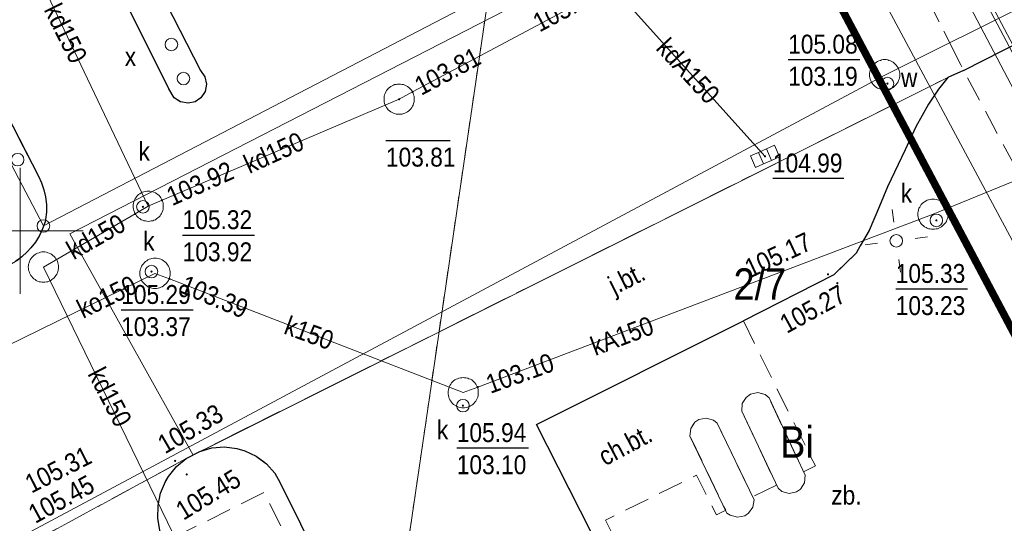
# Model space of a CAD drawing. Extents: x 7490163 to 7490671, y 5783984 to 5784563.
# Tile 15 of 43: x 7490400 to 7490439, y 5784338 to 5784358. Entities that reach past the tile are written whole.
import ezdxf
from ezdxf import colors
from ezdxf.entities.mleader import LeaderData, LeaderLine
from ezdxf.enums import TextEntityAlignment as Align
from ezdxf.math import Vec2, Vec3

# ---------------------------------------------------------------- set-up
doc = ezdxf.new("R2010")
doc.units = 0
doc.header["$MEASUREMENT"] = 0
for name, pattern in [('1.5_0.5', [2, 1.5, -0.5]), ('218-500', [1, 0.5, -0.5]), ('219-500', [0]), ('HIDDEN', [0.375, 0.25, -0.125]), ('mz1.0_0.5', [1.5, 1, -0.5])]:
    doc.linetypes.add(name, pattern=pattern)
doc.layers.get('0').update_dxf_attribs({"linetype": 'CONTINUOUS', "lineweight": 5})
doc.layers.get('0').transparency = 0.8
doc.layers.add('0 Granice nawierzchni', color=3, linetype='CONTINUOUS', lineweight=5, plot=False, transparency=0.8)
for name, color, linetype, transparency in [('210-Oznaczenie użytku', 7, 'CONTINUOUS', 0.8), ('211-Nr działki', 7, 'CONTINUOUS', 0.8), ('218-Granica użytku', 7, 'CONTINUOUS', 0.8), ('219-Linia granicy', 7, 'CONTINUOUS', 0.8), ('chodnik (powierzchnia)', 7, 'CONTINUOUS', 0.8), ('chodnik (powierzchnia)-Atr17', 7, 'CONTINUOUS', 0.8), ('inna budowla (powierzchnia)', 7, 'CONTINUOUS', 0.8), ('jezdnia (powierzchnia)', 7, 'CONTINUOUS', 0.8), ('jezdnia (powierzchnia)-Atr17', 7, 'CONTINUOUS', 0.8), ('komora podziemna - przewód kanalizacyjny (powierzchnia)', 7, 'CONTINUOUS', 0.8), ('komora podziemna - przewód wodociągowy (powierzchnia)', 7, 'CONTINUOUS', 0.8), ('kratka ściekowa (punkt)', 7, 'CONTINUOUS', 0.8), ('krawężnik (linia)', 7, 'CONTINUOUS', 0.8), ('latarnia (punkt)', 7, 'CONTINUOUS', 0.8), ('podpora okrągła (punkt)', 7, 'CONTINUOUS', 0.8), ('przewód elektroenergetyczny (linia)', 7, 'CONTINUOUS', 0.8), ('przewód kanalizacyjny (linia)', 7, 'CONTINUOUS', 0.8), ('przewód kanalizacyjny (linia)-Atr1', 7, 'CONTINUOUS', 0.8), ('przewód telekomunikacyjny (linia)', 7, 'CONTINUOUS', 0.8), ('przewód wodociągowy (linia)', 7, 'CONTINUOUS', 0.8), ('punkt o określonej wysokości (sieć kanalizacyjna)', 7, 'CONTINUOUS', 0.8), ('punkt o określonej wysokości (sieć kanalizacyjna)-Atr2', 7, 'CONTINUOUS', 0.8), ('punkt o określonej wysokości (sieć kanalizacyjna)-Atr3', 7, 'CONTINUOUS', 0.8), ('punkt o określonej wysokości (sieć wodociągowa)', 7, 'CONTINUOUS', 0.8), ('punkt o określonej wysokości (sieć wodociągowa)-Atr2', 7, 'CONTINUOUS', 0.8), ('punkt o określonej wysokości (sieć wodociągowa)-Atr3', 7, 'CONTINUOUS', 0.8), ('punkt wysokościowy sztuczny', 7, 'CONTINUOUS', 0.8), ('punkt wysokościowy sztuczny-Atr2', 7, 'CONTINUOUS', 0.8), ('studzienka okrągła - przewód niezidentyfikowany (punkt)', 7, 'CONTINUOUS', 0.8), ('studzienka okrągła - przewód niezidentyfikowany (punkt)-Atr17', 7, 'CONTINUOUS', 0.8), ('Wstawianie ramki sekcyjnej z opisem', 7, 'CONTINUOUS', 0.8), ('właz okrągły - siec kanalizacyjna (punkt)', 7, 'CONTINUOUS', 0.8), ('właz okrągły - siec kanalizacyjna (punkt)-Atr17', 7, 'CONTINUOUS', 0.8), ('właz okrągły - siec wodociągowa (punkt)', 7, 'CONTINUOUS', 0.8), ('właz okrągły - siec wodociągowa (punkt)-Atr17', 7, 'CONTINUOUS', 0.8), ('zbiornik - przewód gazowy (powierzchnia)', 7, 'CONTINUOUS', 0.8), ('zbiornik - przewód gazowy (powierzchnia)-Atr17', 7, 'CONTINUOUS', 0.8)]:
    doc.layers.add(name, color=color, linetype=linetype, transparency=transparency)
doc.layers.add('___granice działki', color=7, linetype='CONTINUOUS', lineweight=60)
doc.styles.get("Standard").update_dxf_attribs({"font": 'txt', "width": 0.75})
doc.styles.add('WYMIAR', font='arial.ttf', dxfattribs={"width": 0.9, "height": 0.9})

# ---------------------------------------------------------------- blocks, each defined once
blk = doc.blocks.new('IB04')
at = {"color": 0, "linetype": 'Continuous', "lineweight": 13}
blk.add_circle((0, 0), 0.25, dxfattribs=at)
blk = doc.blocks.new('PW01')
at = {"linetype": 'Continuous', "lineweight": 13}
h = blk.add_hatch(color=0, dxfattribs=at)
edge = h.paths.add_edge_path()
edge.add_arc((0, 0), 0.045, 0, 360)
blk = doc.blocks.new('US22')
at = {"color": 0, "linetype": 'Continuous', "lineweight": 13}
blk.add_circle((0, 0), 0.25, dxfattribs=at)
blk = doc.blocks.new('US15')
at = {"color": 0, "linetype": 'Continuous', "lineweight": 13}
blk.add_circle((0, 0), 0.25, dxfattribs=at)
blk = doc.blocks.new('PW02')
at = {"linetype": 'Continuous', "lineweight": 13}
h = blk.add_hatch(color=0, dxfattribs=at)
edge = h.paths.add_edge_path()
edge.add_arc((0, 0), 0.045, 0, 360)
blk = doc.blocks.new('US05')
at = {"color": 0, "linetype": 'Continuous', "lineweight": 13}
for p, q in [((-0.525, -0.25), (-0.525, 0.25)), ((-0.525, 0.25), (-0.175, 0.25)), ((-0.175, -0.25), (-0.175, 0.25)), ((-0.175, 0.25), (0.175, 0.25)), ((0.175, -0.25), (0.175, 0.25)), ((0.175, 0.25), (0.525, 0.25)), ((0.525, -0.25), (0.525, 0.25)), ((-0.525, -0.25), (-0.175, -0.25)), ((-0.175, -0.25), (0.175, -0.25)), ((0.175, -0.25), (0.525, -0.25))]:
    blk.add_line(p, q, dxfattribs=at)
blk = doc.blocks.new('SM01')
at = {"color": 0, "linetype": 'Continuous', "lineweight": 13}
for p, q in [((-0.53, 0.531), (-0.883, 0.884)), ((0.531, 0.531), (0.884, 0.884)), ((-0.53, -0.53), (-0.883, -0.883)), ((0.531, -0.53), (0.884, -0.883))]:
    blk.add_line(p, q, dxfattribs=at)
blk.add_circle((0, 0), 0.25, dxfattribs=at)
blk = doc.blocks.new('_Dot')
at = {"color": 0, "linetype": 'ByBlock', "lineweight": -2}
blk.add_line((-0.5, 0), (-1, 0), dxfattribs=at)
at = {"color": 0, "linetype": 'ByBlock', "const_width": 0.5}
blk.add_lwpolyline([(-0.25, 0, 1), (0.25, 0, 1)], format="xyb", close=True, dxfattribs=at)

msp = doc.modelspace()

# ---------------------------------------------------------------- linework, layer by layer
at = {"layer": '0 Granice nawierzchni'}
for points in [[(7490406.86, 5784341.1), (7490401.972, 5784349.884), (7490427.345, 5784362.9)], [(7490406.86, 5784341.1), (7490436.81, 5784356.08)]]:
    msp.add_lwpolyline(points, dxfattribs=at)
at = {"layer": '218-Granica użytku', "color": 3, "linetype": '218-500', "lineweight": 18, "flags": 128}
for points in [[(7490410.66, 5784305.36), (7490421.56, 5784379.62)], [(7490421.56, 5784379.62), (7490446.66, 5784332.33)]]:
    msp.add_lwpolyline(points, dxfattribs=at)
at = {"layer": '219-Linia granicy', "color": 7, "linetype": '219-500', "lineweight": 18, "flags": 128}
for points in [[(7490410.66, 5784305.36), (7490421.56, 5784379.62)], [(7490446.66, 5784332.33), (7490421.56, 5784379.62)]]:
    msp.add_lwpolyline(points, dxfattribs=at)
at = {"layer": '___granice działki', "color": 7, "linetype": 'HIDDEN', "ltscale": 20, "const_width": 0.3}
msp.add_lwpolyline([(7490408.25, 5784303.56), (7490446.66, 5784332.33), (7490405.34, 5784410.18), (7490386.33, 5784414.4), (7490334.42, 5784375.3)], close=True, dxfattribs=at)
at = {"layer": 'chodnik (powierzchnia)', "color": 7, "linetype": 'mz1.0_0.5', "lineweight": 18, "flags": 128}
for points in [[(7490381.37, 5784361.5), (7490390.66, 5784344.05), (7490391.56, 5784344.53), (7490394.03, 5784339.54), (7490398.21, 5784341.7), (7490398.25, 5784341.73), (7490398.54, 5784342), (7490398.7, 5784342.37), (7490398.7, 5784342.77), (7490398.55, 5784343.13), (7490398.51, 5784343.19), (7490398.21, 5784343.45), (7490397.83, 5784343.58), (7490397.44, 5784343.54), (7490397.08, 5784343.36), (7490394.02, 5784341.71), (7490392.34, 5784344.91), (7490399.1, 5784348.44), (7490399.29, 5784348.51), (7490399.56, 5784348.63), (7490399.82, 5784348.78), (7490400.06, 5784348.96), (7490400.28, 5784349.16), (7490400.42, 5784349.32), (7490400.61, 5784349.55), (7490400.76, 5784349.81), (7490400.89, 5784350.08), (7490400.99, 5784350.36), (7490401.01, 5784350.45), (7490401.04, 5784350.74), (7490401.04, 5784351.04), (7490401, 5784351.34), (7490400.94, 5784351.62), (7490400.85, 5784351.9), (7490400.72, 5784352.17), (7490395.38, 5784362.56), (7490394.34, 5784364.55), (7490394.29, 5784364.66), (7490394.13, 5784364.91), (7490393.92, 5784365.12), (7490393.67, 5784365.29), (7490393.63, 5784365.31), (7490393.35, 5784365.41), (7490393.05, 5784365.45), (7490392.75, 5784365.43), (7490383.22, 5784360.4), (7490381.79, 5784363.07), (7490384.95, 5784364.76), (7490384.76, 5784365.19), (7490389.96, 5784367.93), (7490391.16, 5784368.86), (7490391.23, 5784369.01), (7490391.35, 5784369.39), (7490391.39, 5784369.79), (7490391.35, 5784370.18), (7490391.23, 5784370.57), (7490391.04, 5784370.92), (7490390.78, 5784371.23), (7490390.47, 5784371.47), (7490390.11, 5784371.66), (7490389.66, 5784371.74), (7490389.26, 5784371.72), (7490388.88, 5784371.62), (7490386.44, 5784370.39), (7490386.99, 5784369.37), (7490382.57, 5784367.03), (7490383.75, 5784364.8), (7490378.27, 5784361.93), (7490376.61, 5784365.07), (7490374.74, 5784364.01), (7490373.97, 5784363.55), (7490373.25, 5784362.86), (7490372.67, 5784361.98), (7490372.33, 5784361.04), (7490372.27, 5784360.61), (7490372.32, 5784359.61), (7490372.68, 5784358.55), (7490377.38, 5784360.91), (7490378.01, 5784359.72)], [(7490439.81, 5784357.56), (7490448.96, 5784340.42), (7490446.78, 5784338.94), (7490437.44, 5784356.36)], [(7490428.7, 5784346.42), (7490431.56, 5784340.67), (7490431.09, 5784340.44), (7490429.72, 5784343.37), (7490429.57, 5784343.5), (7490429.28, 5784343.58), (7490428.99, 5784343.52), (7490428.81, 5784343.39), (7490428.66, 5784343.14), (7490428.64, 5784342.84), (7490430.02, 5784339.91), (7490429.07, 5784339.44), (7490427.66, 5784342.37), (7490427.51, 5784342.49), (7490427.22, 5784342.57), (7490426.93, 5784342.51), (7490426.77, 5784342.4), (7490426.61, 5784342.15), (7490426.58, 5784341.85), (7490428, 5784338.91), (7490427.63, 5784338.73), (7490426.84, 5784340.3), (7490423.23, 5784338.52), (7490423.65, 5784337.67), (7490413.28, 5784332.43), (7490409.67, 5784339.62), (7490405.72, 5784337.64), (7490405.54, 5784338.11), (7490405.46, 5784338.6), (7490405.47, 5784339.1), (7490405.57, 5784339.59), (7490405.77, 5784340.05), (7490405.89, 5784340.25), (7490406.21, 5784340.64), (7490406.59, 5784340.96), (7490407.13, 5784341.24), (7490407.61, 5784341.38), (7490408.11, 5784341.42), (7490408.6, 5784341.36), (7490408.92, 5784341.27), (7490409.37, 5784341.05), (7490409.77, 5784340.75), (7490410.1, 5784340.38), (7490410.31, 5784340.02), (7490413.6, 5784333.38), (7490422.68, 5784338.01), (7490420.49, 5784342.31)]]:
    msp.add_lwpolyline(points, close=True, dxfattribs=at)
at = {"layer": 'inna budowla (powierzchnia)', "color": 7, "linetype": 'Continuous', "lineweight": 18, "flags": 128}
msp.add_lwpolyline([(7490394.82, 5784361.81), (7490418.51, 5784374.22), (7490424.58, 5784362.5), (7490400.92, 5784350.19)], close=True, dxfattribs=at)
at = {"layer": 'jezdnia (powierzchnia)', "color": 7, "linetype": '1.5_0.5', "lineweight": 18, "flags": 128}
for points in [[(7490493.35, 5784270.83), (7490487.55, 5784281.94), (7490484.68, 5784287.36), (7490481.18, 5784293.46), (7490479.7, 5784296.05), (7490471.34, 5784310.89), (7490456.89, 5784338.8), (7490453.54, 5784345.1), (7490448.2, 5784354.55), (7490447.85, 5784355.26), (7490447.28, 5784356.08), (7490446.57, 5784356.78), (7490445.75, 5784357.35), (7490445.05, 5784357.69), (7490444.1, 5784358), (7490443.11, 5784358.16), (7490442.77, 5784358.18), (7490441.77, 5784358.14), (7490440.79, 5784357.94), (7490439.81, 5784357.56), (7490437.44, 5784356.36), (7490434.62, 5784361.99), (7490437.1, 5784364.34), (7490438.36, 5784366.53), (7490438.74, 5784367.63), (7490438.93, 5784368.61), (7490439.01, 5784369.61), (7490439.01, 5784369.65), (7490438.97, 5784370.65), (7490438.8, 5784371.63), (7490438.52, 5784372.59), (7490438.13, 5784373.51), (7490434.4, 5784380.63), (7490433.69, 5784381.68), (7490432.98, 5784382.39), (7490432.17, 5784382.97), (7490431.26, 5784383.42), (7490430.3, 5784383.71), (7490429.31, 5784383.84), (7490427.04, 5784383.51), (7490424.41, 5784382.28), (7490422.06, 5784381.02), (7490421.44, 5784380.24), (7490420.96, 5784379.36), (7490420.61, 5784378.43), (7490420.41, 5784377.45), (7490420.37, 5784376.45), (7490420.45, 5784375.62), (7490417.08, 5784386.72), (7490419.34, 5784388.17), (7490419.63, 5784388.47), (7490420.28, 5784389.24), (7490420.84, 5784390.06), (7490421.17, 5784390.64), (7490421.59, 5784391.54), (7490421.91, 5784392.49), (7490422.14, 5784393.46), (7490422.2, 5784394.01), (7490422.22, 5784395.01), (7490422.16, 5784396), (7490422, 5784396.99), (7490421.81, 5784397.77), (7490421.49, 5784398.71), (7490421.08, 5784399.63), (7490420.59, 5784400.5), (7490420.02, 5784401.32), (7490419.49, 5784402.23), (7490418.96, 5784403.08), (7490418.4, 5784403.91), (7490417.82, 5784404.73), (7490417.21, 5784405.52), (7490416.88, 5784405.93), (7490416.24, 5784406.69), (7490415.57, 5784407.44), (7490414.88, 5784408.16), (7490414.17, 5784408.86), (7490412.33, 5784410.59), (7490395.46, 5784424.98), (7490394.74, 5784425.56), (7490393.17, 5784426.96), (7490391.74, 5784428.21), (7490390.88, 5784428.72), (7490389.98, 5784429.16), (7490388.99, 5784429.54), (7490388.03, 5784429.82), (7490387.05, 5784430.03), (7490386.1, 5784430.16), (7490385.1, 5784430.2), (7490384.1, 5784430.14), (7490383.12, 5784429.97), (7490382.02, 5784429.69), (7490381.08, 5784429.36), (7490380.17, 5784428.95), (7490379.77, 5784428.74), (7490378.92, 5784428.22), (7490372.91, 5784432.64), (7490383.97, 5784437.63), (7490384.52, 5784436.93), (7490385.37, 5784436.21), (7490386.31, 5784435.73), (7490387.25, 5784435.46), (7490388.26, 5784435.39), (7490389.27, 5784435.54), (7490390.22, 5784435.88), (7490391.08, 5784436.43), (7490391.82, 5784437.13), (7490392.36, 5784437.96), (7490392.73, 5784438.87), (7490392.94, 5784439.85), (7490392.9, 5784440.88), (7490392.68, 5784441.86), (7490402.43, 5784444.54), (7490401.26, 5784443.54), (7490400.22, 5784442.42), (7490399.51, 5784441.22), (7490398.89, 5784439.77), (7490398.56, 5784438.62), (7490398.35, 5784437.3), (7490398.39, 5784435.78), (7490398.57, 5784434.42), (7490398.9, 5784433.41), (7490400.75, 5784434.8), (7490400.8, 5784433.59), (7490400.95, 5784432.63), (7490401.21, 5784431.65), (7490401.59, 5784430.64), (7490402.14, 5784429.55), (7490402.84, 5784428.52), (7490403.51, 5784427.79), (7490405.7, 5784425.76), (7490407.31, 5784424.39), (7490414.92, 5784417.89), (7490417.15, 5784415.87), (7490419.33, 5784413.8), (7490421.46, 5784411.7), (7490423.56, 5784409.54), (7490425.54, 5784407.29), (7490427.49, 5784404.98), (7490429.44, 5784402.49), (7490430.43, 5784401.18), (7490431.36, 5784399.89), (7490432.48, 5784399.49), (7490449.49, 5784367.1), (7490463.26, 5784341.09), (7490478.57, 5784312.2), (7490479.08, 5784311.34), (7490479.67, 5784310.53), (7490480.38, 5784309.72), (7490481.1, 5784309.03), (7490481.88, 5784308.4), (7490482.71, 5784307.85), (7490483.59, 5784307.37), (7490484.5, 5784306.96), (7490485.45, 5784306.64), (7490486.42, 5784306.4), (7490487.41, 5784306.24), (7490487.86, 5784306.2), (7490488.86, 5784306.17), (7490489.86, 5784306.22), (7490490.85, 5784306.35), (7490491.82, 5784306.57), (7490492.78, 5784306.87), (7490493.71, 5784307.24), (7490494.6, 5784307.69), (7490495.34, 5784308.14), (7490498.61, 5784303.32), (7490497.74, 5784302.84), (7490496.9, 5784302.28), (7490496.11, 5784301.67), (7490495.38, 5784300.99), (7490494.7, 5784300.26), (7490494.07, 5784299.48), (7490493.52, 5784298.65), (7490493.03, 5784297.78), (7490492.72, 5784297.14), (7490492.35, 5784296.21), (7490492.05, 5784295.26), (7490491.83, 5784294.28), (7490491.69, 5784293.29), (7490491.65, 5784292.28), (7490491.65, 5784291.15), (7490491.76, 5784290.16), (7490491.97, 5784289.18), (7490492.25, 5784288.22), (7490492.62, 5784287.29), (7490493.73, 5784285.36), (7490499.77, 5784274.09)], [(7490395.38, 5784362.56), (7490400.72, 5784352.17), (7490400.85, 5784351.9), (7490400.94, 5784351.62), (7490401, 5784351.34), (7490401.04, 5784351.04), (7490401.04, 5784350.74), (7490401.01, 5784350.45), (7490400.99, 5784350.36), (7490400.89, 5784350.08), (7490400.76, 5784349.81), (7490400.61, 5784349.55), (7490400.42, 5784349.32), (7490400.28, 5784349.16), (7490400.06, 5784348.96), (7490399.82, 5784348.78), (7490399.56, 5784348.63), (7490399.29, 5784348.51), (7490399.1, 5784348.44), (7490392.34, 5784344.91), (7490394.02, 5784341.71), (7490397.08, 5784343.36), (7490397.44, 5784343.54), (7490397.83, 5784343.58), (7490398.21, 5784343.45), (7490398.51, 5784343.19), (7490398.55, 5784343.13), (7490398.7, 5784342.77), (7490398.7, 5784342.37), (7490398.54, 5784342), (7490398.25, 5784341.73), (7490398.21, 5784341.7), (7490394.03, 5784339.54), (7490399, 5784336.86), (7490399.04, 5784336.89), (7490399.47, 5784337.13), (7490399.72, 5784337.23), (7490406.59, 5784340.96), (7490407.13, 5784341.24), (7490436.81, 5784356.08), (7490437.44, 5784356.36), (7490434.62, 5784361.99), (7490432.07, 5784361.13), (7490431.53, 5784361.14), (7490430.7, 5784361.04), (7490429.97, 5784361.08), (7490429.23, 5784361.23), (7490428.57, 5784361.55), (7490428.02, 5784362), (7490427.51, 5784362.6), (7490427.18, 5784363.2), (7490420.45, 5784375.62)], [(7490402.39, 5784362.67), (7490402.31, 5784362.96), (7490402.37, 5784363.25), (7490402.55, 5784363.49), (7490402.81, 5784363.64), (7490403.11, 5784363.66), (7490403.39, 5784363.54), (7490403.58, 5784363.34), (7490407.16, 5784356.36), (7490407.33, 5784356.11), (7490407.39, 5784355.82), (7490407.34, 5784355.53), (7490407.17, 5784355.28), (7490406.95, 5784355.12), (7490406.66, 5784355.06), (7490406.36, 5784355.11), (7490406.11, 5784355.27), (7490405.9, 5784355.63)], [(7490428.7, 5784346.42), (7490420.49, 5784342.31), (7490422.68, 5784338.01), (7490413.6, 5784333.38), (7490410.31, 5784340.02), (7490410.1, 5784340.38), (7490409.77, 5784340.75), (7490409.37, 5784341.05), (7490408.92, 5784341.27), (7490408.6, 5784341.36), (7490408.11, 5784341.42), (7490407.61, 5784341.38), (7490407.13, 5784341.24), (7490436.81, 5784356.08), (7490436.44, 5784355.62), (7490436.05, 5784355.02), (7490435.55, 5784354.13), (7490435.12, 5784353.21), (7490434.42, 5784351.74), (7490434.11, 5784350.97), (7490433.7, 5784350.01), (7490433.34, 5784349.4), (7490433.18, 5784349.11), (7490432.29, 5784348.25)], [(7490403.67, 5784333.3), (7490411.72, 5784317.83), (7490415.22, 5784319.53), (7490405.72, 5784337.64), (7490405.54, 5784338.11), (7490405.46, 5784338.6), (7490405.47, 5784339.1), (7490405.57, 5784339.59), (7490405.77, 5784340.05), (7490405.89, 5784340.25), (7490406.21, 5784340.64), (7490406.59, 5784340.96), (7490399.72, 5784337.23), (7490400.21, 5784337.35), (7490400.71, 5784337.38), (7490401.2, 5784337.32), (7490401.68, 5784337.17), (7490402.6, 5784335.35)]]:
    msp.add_lwpolyline(points, close=True, dxfattribs=at)
at = {"layer": 'komora podziemna - przewód kanalizacyjny (powierzchnia)', "color": 34, "linetype": 'Continuous', "lineweight": 18, "flags": 128}
for points in [[(7490415.64, 5784355.22), (7490415.64, 5784355.16), (7490415.63, 5784355.11), (7490415.61, 5784355.05), (7490415.59, 5784354.99), (7490415.57, 5784354.94), (7490415.54, 5784354.89), (7490415.5, 5784354.84), (7490415.46, 5784354.8), (7490415.42, 5784354.76), (7490415.37, 5784354.72), (7490415.32, 5784354.69), (7490415.27, 5784354.67), (7490415.21, 5784354.65), (7490415.16, 5784354.63), (7490415.1, 5784354.63), (7490415.04, 5784354.62), (7490414.98, 5784354.63), (7490414.92, 5784354.63), (7490414.86, 5784354.65), (7490414.81, 5784354.67), (7490414.76, 5784354.69), (7490414.71, 5784354.72), (7490414.66, 5784354.76), (7490414.61, 5784354.8), (7490414.58, 5784354.84), (7490414.54, 5784354.89), (7490414.51, 5784354.94), (7490414.48, 5784354.99), (7490414.46, 5784355.05), (7490414.45, 5784355.11), (7490414.44, 5784355.16), (7490414.44, 5784355.22), (7490414.44, 5784355.28), (7490414.45, 5784355.34), (7490414.46, 5784355.4), (7490414.48, 5784355.45), (7490414.51, 5784355.51), (7490414.54, 5784355.56), (7490414.58, 5784355.6), (7490414.61, 5784355.65), (7490414.66, 5784355.69), (7490414.71, 5784355.72), (7490414.76, 5784355.75), (7490414.81, 5784355.78), (7490414.86, 5784355.8), (7490414.92, 5784355.81), (7490414.98, 5784355.82), (7490415.04, 5784355.82), (7490415.1, 5784355.82), (7490415.16, 5784355.81), (7490415.21, 5784355.8), (7490415.27, 5784355.78), (7490415.32, 5784355.75), (7490415.37, 5784355.72), (7490415.42, 5784355.69), (7490415.46, 5784355.65), (7490415.5, 5784355.6), (7490415.54, 5784355.56), (7490415.57, 5784355.51), (7490415.59, 5784355.45), (7490415.61, 5784355.4), (7490415.63, 5784355.34), (7490415.64, 5784355.28)], [(7490405.68, 5784350.97), (7490405.68, 5784350.92), (7490405.67, 5784350.86), (7490405.66, 5784350.8), (7490405.64, 5784350.74), (7490405.61, 5784350.69), (7490405.58, 5784350.64), (7490405.55, 5784350.59), (7490405.51, 5784350.55), (7490405.46, 5784350.51), (7490405.42, 5784350.48), (7490405.37, 5784350.44), (7490405.31, 5784350.42), (7490405.26, 5784350.4), (7490405.2, 5784350.39), (7490405.14, 5784350.38), (7490405.08, 5784350.37), (7490405.03, 5784350.38), (7490404.97, 5784350.39), (7490404.91, 5784350.4), (7490404.85, 5784350.42), (7490404.8, 5784350.44), (7490404.75, 5784350.48), (7490404.7, 5784350.51), (7490404.66, 5784350.55), (7490404.62, 5784350.59), (7490404.59, 5784350.64), (7490404.55, 5784350.69), (7490404.53, 5784350.74), (7490404.51, 5784350.8), (7490404.5, 5784350.86), (7490404.49, 5784350.92), (7490404.48, 5784350.97), (7490404.49, 5784351.03), (7490404.5, 5784351.09), (7490404.51, 5784351.15), (7490404.53, 5784351.2), (7490404.55, 5784351.26), (7490404.59, 5784351.31), (7490404.62, 5784351.35), (7490404.66, 5784351.4), (7490404.7, 5784351.44), (7490404.75, 5784351.47), (7490404.8, 5784351.5), (7490404.85, 5784351.53), (7490404.91, 5784351.55), (7490404.97, 5784351.56), (7490405.03, 5784351.57), (7490405.08, 5784351.57), (7490405.14, 5784351.57), (7490405.2, 5784351.56), (7490405.26, 5784351.55), (7490405.31, 5784351.53), (7490405.37, 5784351.5), (7490405.42, 5784351.47), (7490405.46, 5784351.44), (7490405.51, 5784351.4), (7490405.55, 5784351.35), (7490405.58, 5784351.31), (7490405.61, 5784351.26), (7490405.64, 5784351.2), (7490405.66, 5784351.15), (7490405.67, 5784351.09), (7490405.68, 5784351.03)], [(7490436.83, 5784350.66), (7490436.83, 5784350.6), (7490436.82, 5784350.54), (7490436.8, 5784350.48), (7490436.78, 5784350.43), (7490436.76, 5784350.37), (7490436.73, 5784350.32), (7490436.69, 5784350.28), (7490436.65, 5784350.23), (7490436.61, 5784350.19), (7490436.56, 5784350.16), (7490436.51, 5784350.13), (7490436.46, 5784350.1), (7490436.4, 5784350.08), (7490436.35, 5784350.07), (7490436.29, 5784350.06), (7490436.23, 5784350.06), (7490436.17, 5784350.06), (7490436.11, 5784350.07), (7490436.05, 5784350.08), (7490436, 5784350.1), (7490435.95, 5784350.13), (7490435.89, 5784350.16), (7490435.85, 5784350.19), (7490435.8, 5784350.23), (7490435.76, 5784350.28), (7490435.73, 5784350.32), (7490435.7, 5784350.37), (7490435.67, 5784350.43), (7490435.65, 5784350.48), (7490435.64, 5784350.54), (7490435.63, 5784350.6), (7490435.63, 5784350.66), (7490435.63, 5784350.71), (7490435.64, 5784350.77), (7490435.65, 5784350.83), (7490435.67, 5784350.89), (7490435.7, 5784350.94), (7490435.73, 5784350.99), (7490435.76, 5784351.04), (7490435.8, 5784351.08), (7490435.85, 5784351.12), (7490435.89, 5784351.15), (7490435.95, 5784351.19), (7490436, 5784351.21), (7490436.05, 5784351.23), (7490436.11, 5784351.24), (7490436.17, 5784351.25), (7490436.23, 5784351.26), (7490436.29, 5784351.25), (7490436.35, 5784351.24), (7490436.4, 5784351.23), (7490436.46, 5784351.21), (7490436.51, 5784351.19), (7490436.56, 5784351.15), (7490436.61, 5784351.12), (7490436.65, 5784351.08), (7490436.69, 5784351.04), (7490436.73, 5784350.99), (7490436.76, 5784350.94), (7490436.78, 5784350.89), (7490436.8, 5784350.83), (7490436.82, 5784350.77), (7490436.83, 5784350.71)], [(7490401.52, 5784348.56), (7490401.52, 5784348.5), (7490401.51, 5784348.44), (7490401.5, 5784348.38), (7490401.48, 5784348.33), (7490401.45, 5784348.28), (7490401.42, 5784348.22), (7490401.39, 5784348.18), (7490401.35, 5784348.13), (7490401.3, 5784348.09), (7490401.26, 5784348.06), (7490401.21, 5784348.03), (7490401.15, 5784348), (7490401.1, 5784347.98), (7490401.04, 5784347.97), (7490400.98, 5784347.96), (7490400.92, 5784347.96), (7490400.86, 5784347.96), (7490400.81, 5784347.97), (7490400.75, 5784347.98), (7490400.69, 5784348), (7490400.64, 5784348.03), (7490400.59, 5784348.06), (7490400.54, 5784348.09), (7490400.5, 5784348.13), (7490400.46, 5784348.18), (7490400.42, 5784348.22), (7490400.39, 5784348.28), (7490400.37, 5784348.33), (7490400.35, 5784348.38), (7490400.33, 5784348.44), (7490400.33, 5784348.5), (7490400.32, 5784348.56), (7490400.33, 5784348.62), (7490400.33, 5784348.68), (7490400.35, 5784348.73), (7490400.37, 5784348.79), (7490400.39, 5784348.84), (7490400.42, 5784348.89), (7490400.46, 5784348.94), (7490400.5, 5784348.98), (7490400.54, 5784349.02), (7490400.59, 5784349.06), (7490400.64, 5784349.09), (7490400.69, 5784349.11), (7490400.75, 5784349.13), (7490400.81, 5784349.15), (7490400.86, 5784349.16), (7490400.92, 5784349.16), (7490400.98, 5784349.16), (7490401.04, 5784349.15), (7490401.1, 5784349.13), (7490401.15, 5784349.11), (7490401.21, 5784349.09), (7490401.26, 5784349.06), (7490401.3, 5784349.02), (7490401.35, 5784348.98), (7490401.39, 5784348.94), (7490401.42, 5784348.89), (7490401.45, 5784348.84), (7490401.48, 5784348.79), (7490401.5, 5784348.73), (7490401.51, 5784348.68), (7490401.52, 5784348.62)], [(7490405.95, 5784348.31), (7490405.95, 5784348.25), (7490405.94, 5784348.19), (7490405.93, 5784348.14), (7490405.91, 5784348.08), (7490405.88, 5784348.03), (7490405.85, 5784347.98), (7490405.82, 5784347.93), (7490405.78, 5784347.89), (7490405.73, 5784347.85), (7490405.69, 5784347.81), (7490405.63, 5784347.78), (7490405.58, 5784347.76), (7490405.53, 5784347.74), (7490405.47, 5784347.72), (7490405.41, 5784347.71), (7490405.35, 5784347.71), (7490405.29, 5784347.71), (7490405.23, 5784347.72), (7490405.18, 5784347.74), (7490405.12, 5784347.76), (7490405.07, 5784347.78), (7490405.02, 5784347.81), (7490404.97, 5784347.85), (7490404.93, 5784347.89), (7490404.89, 5784347.93), (7490404.85, 5784347.98), (7490404.82, 5784348.03), (7490404.8, 5784348.08), (7490404.78, 5784348.14), (7490404.76, 5784348.19), (7490404.75, 5784348.25), (7490404.75, 5784348.31), (7490404.75, 5784348.37), (7490404.76, 5784348.43), (7490404.78, 5784348.49), (7490404.8, 5784348.54), (7490404.82, 5784348.59), (7490404.85, 5784348.65), (7490404.89, 5784348.69), (7490404.93, 5784348.74), (7490404.97, 5784348.78), (7490405.02, 5784348.81), (7490405.07, 5784348.84), (7490405.12, 5784348.87), (7490405.18, 5784348.89), (7490405.23, 5784348.9), (7490405.29, 5784348.91), (7490405.35, 5784348.91), (7490405.41, 5784348.91), (7490405.47, 5784348.9), (7490405.53, 5784348.89), (7490405.58, 5784348.87), (7490405.63, 5784348.84), (7490405.69, 5784348.81), (7490405.73, 5784348.78), (7490405.78, 5784348.74), (7490405.82, 5784348.69), (7490405.85, 5784348.65), (7490405.88, 5784348.59), (7490405.91, 5784348.54), (7490405.93, 5784348.49), (7490405.94, 5784348.43), (7490405.95, 5784348.37)], [(7490418.18, 5784343.58), (7490418.18, 5784343.52), (7490418.17, 5784343.46), (7490418.16, 5784343.4), (7490418.14, 5784343.35), (7490418.11, 5784343.29), (7490418.08, 5784343.24), (7490418.05, 5784343.2), (7490418.01, 5784343.15), (7490417.96, 5784343.11), (7490417.92, 5784343.08), (7490417.87, 5784343.05), (7490417.81, 5784343.02), (7490417.76, 5784343), (7490417.7, 5784342.99), (7490417.64, 5784342.98), (7490417.58, 5784342.98), (7490417.53, 5784342.98), (7490417.47, 5784342.99), (7490417.41, 5784343), (7490417.35, 5784343.02), (7490417.3, 5784343.05), (7490417.25, 5784343.08), (7490417.2, 5784343.11), (7490417.16, 5784343.15), (7490417.12, 5784343.2), (7490417.09, 5784343.24), (7490417.05, 5784343.29), (7490417.03, 5784343.35), (7490417.01, 5784343.4), (7490417, 5784343.46), (7490416.99, 5784343.52), (7490416.98, 5784343.58), (7490416.99, 5784343.64), (7490417, 5784343.69), (7490417.01, 5784343.75), (7490417.03, 5784343.81), (7490417.05, 5784343.86), (7490417.09, 5784343.91), (7490417.12, 5784343.96), (7490417.16, 5784344), (7490417.2, 5784344.04), (7490417.25, 5784344.08), (7490417.3, 5784344.11), (7490417.35, 5784344.13), (7490417.41, 5784344.15), (7490417.47, 5784344.17), (7490417.53, 5784344.17), (7490417.58, 5784344.18), (7490417.64, 5784344.17), (7490417.7, 5784344.17), (7490417.76, 5784344.15), (7490417.81, 5784344.13), (7490417.87, 5784344.11), (7490417.92, 5784344.08), (7490417.96, 5784344.04), (7490418.01, 5784344), (7490418.05, 5784343.96), (7490418.08, 5784343.91), (7490418.11, 5784343.86), (7490418.14, 5784343.81), (7490418.16, 5784343.75), (7490418.17, 5784343.69), (7490418.18, 5784343.64)]]:
    msp.add_lwpolyline(points, close=True, dxfattribs=at)
at = {"layer": 'komora podziemna - przewód wodociągowy (powierzchnia)', "color": 5, "linetype": 'Continuous', "lineweight": 18, "flags": 128}
msp.add_lwpolyline([(7490434.91, 5784356.19), (7490434.91, 5784356.13), (7490434.9, 5784356.07), (7490434.88, 5784356.02), (7490434.86, 5784355.96), (7490434.84, 5784355.91), (7490434.81, 5784355.86), (7490434.77, 5784355.81), (7490434.73, 5784355.77), (7490434.69, 5784355.73), (7490434.64, 5784355.69), (7490434.59, 5784355.66), (7490434.54, 5784355.64), (7490434.48, 5784355.62), (7490434.43, 5784355.6), (7490434.37, 5784355.59), (7490434.31, 5784355.59), (7490434.25, 5784355.59), (7490434.19, 5784355.6), (7490434.14, 5784355.62), (7490434.08, 5784355.64), (7490434.03, 5784355.66), (7490433.98, 5784355.69), (7490433.93, 5784355.73), (7490433.89, 5784355.77), (7490433.85, 5784355.81), (7490433.81, 5784355.86), (7490433.78, 5784355.91), (7490433.76, 5784355.96), (7490433.74, 5784356.02), (7490433.72, 5784356.07), (7490433.71, 5784356.13), (7490433.71, 5784356.19), (7490433.71, 5784356.25), (7490433.72, 5784356.31), (7490433.74, 5784356.36), (7490433.76, 5784356.42), (7490433.78, 5784356.47), (7490433.81, 5784356.52), (7490433.85, 5784356.57), (7490433.89, 5784356.61), (7490433.93, 5784356.65), (7490433.98, 5784356.69), (7490434.03, 5784356.72), (7490434.08, 5784356.74), (7490434.14, 5784356.76), (7490434.19, 5784356.78), (7490434.25, 5784356.79), (7490434.31, 5784356.79), (7490434.37, 5784356.79), (7490434.43, 5784356.78), (7490434.48, 5784356.76), (7490434.54, 5784356.74), (7490434.59, 5784356.72), (7490434.64, 5784356.69), (7490434.69, 5784356.65), (7490434.73, 5784356.61), (7490434.77, 5784356.57), (7490434.81, 5784356.52), (7490434.84, 5784356.47), (7490434.86, 5784356.42), (7490434.88, 5784356.36), (7490434.9, 5784356.31), (7490434.91, 5784356.25)], close=True, dxfattribs=at)
at = {"layer": 'krawężnik (linia)', "color": 7, "linetype": 'Continuous', "lineweight": 25, "flags": 128}
msp.add_lwpolyline([(7490402.39, 5784362.67), (7490402.31, 5784362.96), (7490402.37, 5784363.25), (7490402.55, 5784363.49), (7490402.81, 5784363.64), (7490403.11, 5784363.66), (7490403.39, 5784363.54), (7490403.58, 5784363.34), (7490407.16, 5784356.36), (7490407.33, 5784356.11), (7490407.39, 5784355.82), (7490407.34, 5784355.53), (7490407.17, 5784355.28), (7490406.95, 5784355.12), (7490406.66, 5784355.06), (7490406.36, 5784355.11), (7490406.11, 5784355.27), (7490405.9, 5784355.63)], close=True, dxfattribs=at)
for points in [[(7490395.38, 5784362.56), (7490400.72, 5784352.17), (7490400.85, 5784351.9), (7490400.94, 5784351.62), (7490401, 5784351.34), (7490401.04, 5784351.04), (7490401.04, 5784350.74), (7490401.01, 5784350.45), (7490400.99, 5784350.36), (7490400.89, 5784350.08), (7490400.76, 5784349.81), (7490400.61, 5784349.55), (7490400.42, 5784349.32), (7490400.28, 5784349.16), (7490400.06, 5784348.96), (7490399.82, 5784348.78)], [(7490437.44, 5784356.36), (7490439.81, 5784357.56), (7490440.79, 5784357.94), (7490441.77, 5784358.14), (7490442.77, 5784358.18), (7490443.11, 5784358.16), (7490444.1, 5784358), (7490445.05, 5784357.69), (7490445.75, 5784357.35), (7490446.57, 5784356.78), (7490447.28, 5784356.08), (7490447.85, 5784355.26), (7490448.2, 5784354.55), (7490453.54, 5784345.1), (7490452.58, 5784342.93), (7490451.94, 5784342.48), (7490450.16, 5784341.25), (7490448.96, 5784340.42), (7490446.78, 5784338.94)], [(7490437.44, 5784356.36), (7490436.81, 5784356.08), (7490436.44, 5784355.62), (7490436.05, 5784355.02), (7490435.55, 5784354.13), (7490435.12, 5784353.21), (7490434.42, 5784351.74), (7490434.11, 5784350.97), (7490433.7, 5784350.01), (7490433.34, 5784349.4), (7490433.18, 5784349.11), (7490432.29, 5784348.25), (7490428.7, 5784346.42)], [(7490405.72, 5784337.64), (7490405.54, 5784338.11), (7490405.46, 5784338.6), (7490405.47, 5784339.1), (7490405.57, 5784339.59), (7490405.77, 5784340.05), (7490405.89, 5784340.25), (7490406.21, 5784340.64), (7490406.59, 5784340.96), (7490407.13, 5784341.24), (7490407.61, 5784341.38), (7490408.11, 5784341.42), (7490408.6, 5784341.36), (7490408.92, 5784341.27), (7490409.37, 5784341.05), (7490409.77, 5784340.75), (7490410.1, 5784340.38), (7490410.31, 5784340.02), (7490413.6, 5784333.38), (7490422.68, 5784338.01), (7490420.49, 5784342.31), (7490428.7, 5784346.42)]]:
    msp.add_lwpolyline(points, dxfattribs=at)
at = {"layer": 'przewód elektroenergetyczny (linia)', "color": 1, "linetype": 'Continuous', "lineweight": 18, "flags": 128}
for points in [[(7490396.8, 5784429.77), (7490402.53, 5784425.7), (7490405.15, 5784420.4), (7490420.97, 5784390.11), (7490429.47, 5784374.83), (7490435.57, 5784362.95), (7490444.66, 5784345.66), (7490450.28, 5784335.15), (7490451.99, 5784331.44), (7490457.91, 5784320.79), (7490477.93, 5784282.38)], [(7490450.96, 5784335.79), (7490439.75, 5784356.7), (7490435.95, 5784363.87), (7490427.45, 5784380.74), (7490418.44, 5784397.48)], [(7490421.69, 5784390.6), (7490424.27, 5784385.68), (7490426.24, 5784381.98), (7490437.93, 5784359.83), (7490461.3, 5784315.64), (7490484.63, 5784271.42), (7490495.214, 5784251.5)]]:
    msp.add_lwpolyline(points, dxfattribs=at)
at = {"layer": 'przewód kanalizacyjny (linia)', "color": 34, "linetype": 'Continuous', "lineweight": 18, "flags": 128}
for points in [[(7490398.53, 5784364.7), (7490398.79, 5784364.15), (7490405.08, 5784350.97)], [(7490423.46, 5784359.74), (7490422.95, 5784359.46), (7490415.57, 5784355.51), (7490415.04, 5784355.22)], [(7490423.46, 5784359.74), (7490429.56, 5784352.95)], [(7490415.04, 5784355.22), (7490405.63, 5784351.21), (7490405.08, 5784350.97)], [(7490436.23, 5784350.66), (7490446.42, 5784354.82), (7490446.99, 5784355.05)], [(7490405.08, 5784350.97), (7490404.56, 5784350.67), (7490400.92, 5784348.56)], [(7490417.58, 5784343.58), (7490418.16, 5784343.8), (7490436.23, 5784350.66)], [(7490400.92, 5784348.56), (7490407.03, 5784336.01)], [(7490396.2, 5784343.84), (7490405.35, 5784348.31)], [(7490405.35, 5784348.31), (7490405.92, 5784348.09), (7490417.58, 5784343.58)]]:
    msp.add_lwpolyline(points, dxfattribs=at)
at = {"layer": 'przewód telekomunikacyjny (linia)', "color": 30, "linetype": 'Continuous', "lineweight": 18, "flags": 128}
msp.add_lwpolyline([(7490444.3, 5784340.41), (7490443.89, 5784341.19), (7490406.59, 5784410.77), (7490406.05, 5784411.54)], dxfattribs=at)
at = {"layer": 'przewód wodociągowy (linia)', "color": 5, "linetype": 'Continuous', "lineweight": 18, "flags": 128}
for points in [[(7490434.31, 5784356.18), (7490452.19, 5784365.1), (7490452.52, 5784365.31)], [(7490391.9, 5784347.13), (7490397.73, 5784336.64), (7490434.31, 5784356.18)]]:
    msp.add_lwpolyline(points, dxfattribs=at)
at = {"layer": 'punkt o określonej wysokości (sieć kanalizacyjna)-Atr2', "color": 7, "flags": 128}
for points in [[(7490414.515, 5784353.588), (7490417.071, 5784353.588)], [(7490429.875, 5784352.081), (7490432.692, 5784352.081)], [(7490406.447, 5784349.831), (7490409.295, 5784349.831)], [(7490434.749, 5784347.698), (7490437.597, 5784347.698)], [(7490404.008, 5784346.864), (7490406.862, 5784346.864)], [(7490417.327, 5784341.383), (7490420.175, 5784341.383)]]:
    msp.add_lwpolyline(points, dxfattribs=at)
at = {"layer": 'punkt o określonej wysokości (sieć wodociągowa)-Atr2', "color": 7, "flags": 128}
msp.add_lwpolyline([(7490430.478, 5784356.797), (7490433.321, 5784356.797)], dxfattribs=at)
at = {"layer": 'Wstawianie ramki sekcyjnej z opisem', "color": 7, "linetype": 'Continuous', "lineweight": 13, "flags": 128}
for points in [[(7490400, 5784347.5), (7490400, 5784352.5)], [(7490397.5, 5784350), (7490402.5, 5784350)]]:
    msp.add_lwpolyline(points, dxfattribs=at)
at = {"layer": 'zbiornik - przewód gazowy (powierzchnia)', "color": 40, "linetype": 'Continuous', "lineweight": 18, "flags": 128}
for points in [[(7490429.72, 5784343.37), (7490431.16, 5784340.3), (7490431.13, 5784340), (7490430.97, 5784339.75), (7490430.81, 5784339.64), (7490430.52, 5784339.58), (7490430.23, 5784339.66), (7490430.08, 5784339.78), (7490428.64, 5784342.84), (7490428.66, 5784343.14), (7490428.81, 5784343.39), (7490428.99, 5784343.52), (7490429.28, 5784343.58), (7490429.57, 5784343.5)], [(7490429.13, 5784339.32), (7490429.08, 5784339.03), (7490428.91, 5784338.79), (7490428.76, 5784338.69), (7490428.47, 5784338.63), (7490428.18, 5784338.71), (7490428.05, 5784338.8), (7490426.58, 5784341.85), (7490426.61, 5784342.15), (7490426.77, 5784342.4), (7490426.93, 5784342.51), (7490427.22, 5784342.57), (7490427.51, 5784342.49), (7490427.66, 5784342.37)]]:
    msp.add_lwpolyline(points, close=True, dxfattribs=at)

# ---------------------------------------------------------------- block references
at = {"layer": 'kratka ściekowa (punkt)', "color": 7, "linetype": 'Continuous', "lineweight": 18, "rotation": 203.828}
msp.add_blockref('US05', (7490429.56, 5784352.95), dxfattribs=at)
at = {"layer": 'latarnia (punkt)', "color": 7, "linetype": 'Continuous', "lineweight": 18, "rotation": 322.5069999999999}
msp.add_blockref('SM01', (7490434.77, 5784349.6), dxfattribs=at)
at = {"layer": 'podpora okrągła (punkt)', "color": 7, "linetype": 'Continuous', "lineweight": 13}
for p in [(7490406.48, 5784356.04), (7490399.9, 5784352.82), (7490400.92, 5784350.19)]:
    msp.add_blockref('IB04', p, dxfattribs=at)
at = {"layer": 'punkt o określonej wysokości (sieć kanalizacyjna)', "color": 34, "linetype": 'Continuous', "lineweight": 13}
for p in [(7490415.57, 5784355.51), (7490415.04, 5784355.22), (7490405.63, 5784351.21), (7490404.87, 5784350.95), (7490404.56, 5784350.67), (7490436.36, 5784350.41), (7490405.21, 5784348.38), (7490405.92, 5784348.09), (7490418.16, 5784343.8), (7490417.57, 5784343.06)]:
    msp.add_blockref('PW01', p, dxfattribs=at)
at = {"layer": 'punkt o określonej wysokości (sieć kanalizacyjna)', "color": 34, "linetype": 'Continuous', "lineweight": 13, "rotation": 203.828}
msp.add_blockref('PW01', (7490429.56, 5784352.95), dxfattribs=at)
at = {"layer": 'punkt o określonej wysokości (sieć wodociągowa)', "color": 5, "linetype": 'Continuous', "lineweight": 13}
msp.add_blockref('PW01', (7490434.42, 5784355.84), dxfattribs=at)
at = {"layer": 'punkt wysokościowy sztuczny', "color": 7, "linetype": 'Continuous', "lineweight": 13}
for p in [(7490432.06, 5784348.27), (7490432.43, 5784347.92), (7490406.15, 5784340.87), (7490406.61, 5784340.33)]:
    msp.add_blockref('PW02', p, dxfattribs=at)
at = {"layer": 'studzienka okrągła - przewód niezidentyfikowany (punkt)', "color": 7, "linetype": 'Continuous', "lineweight": 18}
msp.add_blockref('US15', (7490406, 5784357.39), dxfattribs=at)
at = {"layer": 'właz okrągły - siec kanalizacyjna (punkt)', "color": 7, "linetype": 'Continuous', "lineweight": 18}
for p in [(7490404.87, 5784350.95), (7490436.36, 5784350.41), (7490405.21, 5784348.38), (7490417.57, 5784343.06)]:
    msp.add_blockref('US22', p, dxfattribs=at)
at = {"layer": 'właz okrągły - siec wodociągowa (punkt)', "color": 7, "linetype": 'Continuous', "lineweight": 18}
msp.add_blockref('US22', (7490434.42, 5784355.84), dxfattribs=at)

# ---------------------------------------------------------------- texts
at = {"layer": '210-Oznaczenie użytku', "color": 3, "linetype": 'Continuous', "lineweight": 18, "width": 0.9}
msp.add_text('Bi', height=1.25, dxfattribs=at).set_placement((7490430.16, 5784340.99))
at = {"layer": '211-Nr działki', "color": 7, "linetype": 'Continuous', "lineweight": 18, "width": 0.9}
msp.add_text('2/7', height=1.25, dxfattribs=at).set_placement((7490428.31, 5784347.26))
at = {"layer": 'chodnik (powierzchnia)-Atr17', "color": 7, "width": 0.9}
msp.add_text('ch.bt.', height=0.75, rotation=27.979, dxfattribs=at).set_placement((7490424.009, 5784341.499), align=Align.MIDDLE_CENTER)
at = {"layer": 'jezdnia (powierzchnia)-Atr17', "color": 7, "width": 0.9}
msp.add_text('j.bt.', height=0.75, rotation=26.565, dxfattribs=at).set_placement((7490424.065, 5784348.101), align=Align.MIDDLE_CENTER)
at = {"layer": 'przewód kanalizacyjny (linia)-Atr1', "color": 34, "width": 0.9}
for s, rotation, p in [('kd150', 296.48, (7490401.808, 5784357.838)), ('kdA150', 312.899, (7490426.51, 5784356.345)), ('kd150', 24.373, (7490410.061, 5784353.099)), ('kd150', 29.814, (7490403.003, 5784349.766)), ('k150', 339.802, (7490411.468, 5784345.945)), ('kA150', 20.791, (7490423.886, 5784345.831)), ('kd150', 297.521, (7490403.563, 5784343.404))]:
    msp.add_text(s, height=0.75, rotation=rotation, dxfattribs=at).set_placement(p, align=Align.MIDDLE_CENTER)
msp.add_text('ko150', height=0.75, rotation=26.036, dxfattribs=at).set_placement((7490402.33, 5784346.84), align=Align.MIDDLE_LEFT)
at = {"layer": 'punkt o określonej wysokości (sieć kanalizacyjna)-Atr2', "color": 34, "width": 0.9}
for s, rotation, p in [('103.76', 28.025, (7490420.436, 5784358.195)), ('103.81', 28.037, (7490415.74, 5784355.682)), ('103.92', 24.041, (7490405.875, 5784351.314)), ('103.39', 337.281, (7490406.434, 5784347.916)), ('103.10', 19.799, (7490418.534, 5784343.879))]:
    msp.add_text(s, height=0.75, rotation=rotation, dxfattribs=at).set_placement(p, align=Align.MIDDLE_LEFT)
for s, p in [('104.99', (7490429.875, 5784352.089)), ('105.32', (7490406.447, 5784349.839)), ('105.33', (7490434.749, 5784347.706)), ('105.29', (7490404.008, 5784346.872)), ('105.94', (7490417.327, 5784341.391))]:
    msp.add_text(s, height=0.75, dxfattribs=at).set_placement(p, align=Align.BOTTOM_LEFT)
at = {"layer": 'punkt o określonej wysokości (sieć kanalizacyjna)-Atr3', "color": 34, "width": 0.9}
for s, p in [('103.81', (7490414.515, 5784352.321)), ('103.92', (7490406.447, 5784348.564)), ('103.23', (7490434.749, 5784346.43)), ('103.37', (7490404.008, 5784345.596)), ('103.10', (7490417.327, 5784340.116))]:
    msp.add_text(s, height=0.75, dxfattribs=at).set_placement(p, align=Align.BOTTOM_LEFT)
at = {"layer": 'punkt o określonej wysokości (sieć wodociągowa)-Atr2', "color": 5, "width": 0.9}
msp.add_text('105.08', height=0.75, dxfattribs=at).set_placement((7490430.478, 5784356.805), align=Align.BOTTOM_LEFT)
at = {"layer": 'punkt o określonej wysokości (sieć wodociągowa)-Atr3', "color": 5, "width": 0.9}
msp.add_text('103.19', height=0.75, dxfattribs=at).set_placement((7490430.478, 5784355.53), align=Align.BOTTOM_LEFT)
at = {"layer": 'punkt wysokościowy sztuczny-Atr2', "color": 7, "width": 0.9}
for s, rotation, p in [('105.17', 25.069, (7490428.984, 5784348.118)), ('105.27', 28.74, (7490430.422, 5784345.905)), ('105.33', 30.238, (7490405.747, 5784341.126)), ('105.31', 26.922, (7490400.444, 5784339.565)), ('105.45', 28.595, (7490400.597, 5784338.365)), ('105.45', 31.569, (7490406.48, 5784338.49))]:
    msp.add_text(s, height=0.75, rotation=rotation, dxfattribs=at).set_placement(p)
at = {"layer": 'studzienka okrągła - przewód niezidentyfikowany (punkt)-Atr17', "color": 7, "width": 0.9}
msp.add_text('x', height=0.75, dxfattribs=at).set_placement((7490404.601, 5784356.535), align=Align.RIGHT)
at = {"layer": 'właz okrągły - siec kanalizacyjna (punkt)-Atr17', "color": 7, "width": 0.9}
for p in [(7490404.699, 5784353.152), (7490434.948, 5784351.487), (7490416.538, 5784342.1)]:
    msp.add_text('k', height=0.75, dxfattribs=at).set_placement(p, align=Align.MIDDLE_LEFT)
msp.add_text('k', height=0.75, dxfattribs=at).set_placement((7490404.88, 5784349.21))
at = {"layer": 'właz okrągły - siec wodociągowa (punkt)-Atr17', "color": 7, "width": 0.9}
msp.add_text('w', height=0.75, dxfattribs=at).set_placement((7490434.956, 5784356.074), align=Align.MIDDLE_LEFT)
at = {"layer": 'zbiornik - przewód gazowy (powierzchnia)-Atr17', "color": 40, "width": 0.9}
msp.add_text('zb.', height=0.75, dxfattribs=at).set_placement((7490432.791, 5784339.508), align=Align.MIDDLE_CENTER)

# ---------------------------------------------------------------- leaders
at = {"layer": '___granice działki', "color": 1, "linetype": 'Continuous', "lineweight": 30}
ml = msp.add_multileader_mtext('Standard', dxfattribs=at)
ml.set_content('WEWNĘTRZNA INSTALACJA \\PELEKTRYCZNA ZASILAJACA LATARNIĘ- \\PDO ROZBIÓRKI', color=1, style='WYMIAR')
ml.set_leader_properties()
ml.set_arrow_properties(name='DOT')
ml.build(insert=Vec2(0, 0))
ml.multileader.update_dxf_attribs({"text_right_attachment_type": 6, "dogleg_length": 0.36, "arrow_head_size": 1})
ctx = ml.context
ctx.base_point, ctx.char_height, ctx.arrow_head_size, ctx.landing_gap_size, ctx.plane_origin = Vec3(7490361.232, 5784371.477), 1.5, 1, 0, Vec3(7490389.05, 5784356.379)
ctx.right_attachment, ctx.text_align_type = 6, 2
notes = []
notes.append((ctx, [(0, (1, 1, 0), (7490397.33, 5784370.44), (-1, 0), 0.36, [(3, [(7490405.915, 5784389.88)], 0, [])])]))
ctx.mtext.insert, ctx.mtext.alignment, ctx.mtext.flow_direction = Vec3(7490396.97, 5784372.24), 3, 5
for ctx, leaders in notes:
    for number, flags, end, landing, length, lines in leaders:
        leader = LeaderData()
        leader.index, (leader.has_last_leader_line, leader.has_dogleg_vector, leader.attachment_direction) = number, flags
        leader.last_leader_point, leader.dogleg_vector, leader.dogleg_length = Vec3(end), Vec3(landing), length
        for number, points, colour, breaks in lines:
            line = LeaderLine()
            line.index, line.vertices, line.color, line.breaks = number, Vec3.list(points), colors.encode_raw_color(colour), breaks
            leader.lines.append(line)
        ctx.leaders.append(leader)

doc.saveas('drawing.dxf')
